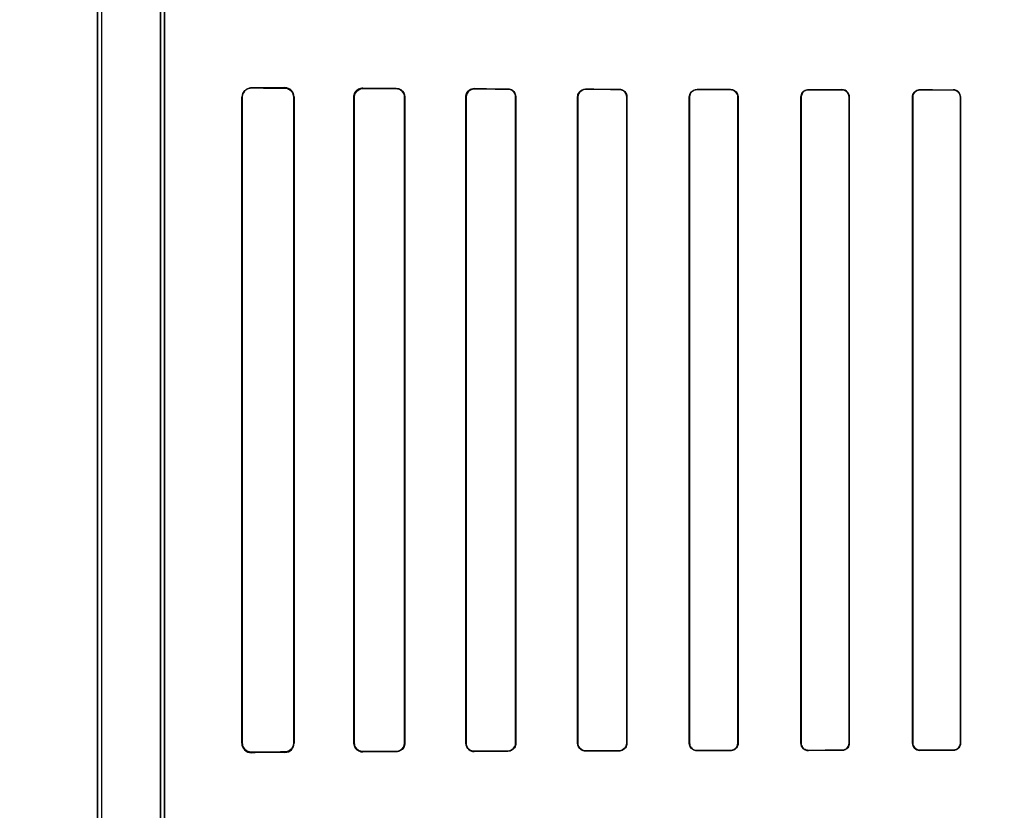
# Model space of a CAD drawing. Header units: millimetres. Extents: x 0 to 297, y 0 to 210.
# Tile 131 of 256: x 55.989 to 56.298, y 157.774 to 158.022. Entities that reach past the tile are written whole.
import ezdxf

# ---------------------------------------------------------------- set-up
doc = ezdxf.new("R2010")
doc.units = ezdxf.units.MM
doc.header["$LTSCALE"] = 16.335
doc.layers.get('0').update_dxf_attribs({"linetype": 'CONTINUOUS'})
for name, color, linetype in [('AXES_REF', 7, 'CONTINUOUS'), ('INTFCLR_1', 7, 'CONTINUOUS'), ('INTFCLR_72935', 7, 'CONTINUOUS')]:
    doc.layers.add(name, color=color, linetype=linetype)

msp = doc.modelspace()

# ---------------------------------------------------------------- linework, layer by layer
at = {"color": 7, "linetype": 'Continuous'}
for radius in [6.78708, 6.7865, 6.74304]:
    msp.add_circle((57.46373, 154.71148), radius, dxfattribs=at)
for radius, start, end in [(6.72, 278.277129, 261.722871), (6.874, 143.275392, 36.724608)]:
    msp.add_arc((57.46373, 154.71148), radius, start, end, dxfattribs=at)
at = {"layer": 'AXES_REF', "color": 9, "linetype": 'Continuous'}
for radius in [6.19116, 4.15]:
    msp.add_circle((57.46373, 154.71148), radius, dxfattribs=at)
at = {"layer": 'AXES_REF', "color": 7, "linetype": 'Continuous'}
msp.add_arc((57.46373, 154.71148), 6.874, 143.275392, 270, dxfattribs=at)
at = {"layer": 'INTFCLR_1', "color": 6, "linetype": 'Continuous'}
for p, q in [((56.01345, 159.03047), (56.01345, 157.16147)), ((56.01468, 159.03048), (56.01468, 157.16147)), ((56.03321, 157.53415), (56.03321, 158.37778)), ((56.03445, 158.37778), (56.03445, 157.53415)), ((56.05874, 157.79497), (56.05874, 157.99797)), ((56.05892, 157.79497), (56.05892, 157.99797)), ((56.07506, 157.99797), (56.07506, 157.79497)), ((56.0752, 157.99797), (56.0752, 157.79497)), ((56.09398, 157.79497), (56.09398, 157.99797)), ((56.09411, 157.79497), (56.09411, 157.99797)), ((56.10989, 157.99797), (56.10989, 157.79497)), ((56.11001, 157.99797), (56.11001, 157.79497)), ((56.12914, 157.79497), (56.12914, 157.99797)), ((56.12925, 157.79497), (56.12925, 157.99797)), ((56.14477, 157.99797), (56.14477, 157.79497)), ((56.14487, 157.99797), (56.14487, 157.79497)), ((56.16426, 157.79497), (56.16426, 157.99797)), ((56.16435, 157.79497), (56.16435, 157.99797)), ((56.17968, 157.99797), (56.17968, 157.79497)), ((56.17977, 157.99797), (56.17977, 157.79497)), ((56.19935, 157.79497), (56.19935, 157.99797)), ((56.19944, 157.79497), (56.19944, 157.99797)), ((56.2146, 157.99797), (56.2146, 157.79497)), ((56.21469, 157.99797), (56.21469, 157.79497)), ((56.23442, 157.79497), (56.23442, 157.99797)), ((56.2345, 157.79497), (56.2345, 157.99797)), ((56.24954, 157.99797), (56.24954, 157.79497)), ((56.24962, 157.99797), (56.24962, 157.79497)), ((56.26948, 157.79497), (56.26948, 157.99797)), ((56.26955, 157.79497), (56.26955, 157.99797)), ((56.2845, 157.99797), (56.2845, 157.79497)), ((56.28458, 157.99797), (56.28458, 157.79497))]:
    msp.add_line(p, q, dxfattribs=at)
at = {"layer": 'INTFCLR_1', "color": 9, "linetype": 'Continuous'}
for p, q in [((56.06179, 158.00098), (56.06179, 158.00082)), ((56.07229, 158.00075), (56.07229, 158.0009)), ((56.09679, 158.00076), (56.09679, 158.00063)), ((56.10729, 158.00059), (56.10729, 158.0007)), ((56.13179, 158.0006), (56.13179, 158.0005)), ((56.14229, 158.00046), (56.14229, 158.00056)), ((56.16679, 158.00049), (56.16679, 158.00039)), ((56.17729, 158.00037), (56.17729, 158.00046)), ((56.20179, 158.0004), (56.20179, 158.00031)), ((56.21229, 158.00029), (56.21229, 158.00037)), ((56.23679, 158.00033), (56.23679, 158.00025)), ((56.24729, 158.00023), (56.24729, 158.00031)), ((56.27179, 158.00027), (56.27179, 158.0002)), ((56.28229, 158.00018), (56.28229, 158.00026)), ((56.05892, 157.99797), (56.05874, 157.99797)), ((56.0752, 157.99797), (56.07506, 157.99797)), ((56.09411, 157.99797), (56.09398, 157.99797)), ((56.11001, 157.99797), (56.10989, 157.99797)), ((56.12925, 157.99797), (56.12914, 157.99797)), ((56.14487, 157.99797), (56.14477, 157.99797)), ((56.16435, 157.99797), (56.16426, 157.99797)), ((56.17977, 157.99797), (56.17968, 157.99797)), ((56.19944, 157.99797), (56.19935, 157.99797)), ((56.21469, 157.99797), (56.2146, 157.99797)), ((56.2345, 157.99797), (56.23442, 157.99797)), ((56.24962, 157.99797), (56.24954, 157.99797)), ((56.26955, 157.99797), (56.26948, 157.99797)), ((56.28458, 157.99797), (56.2845, 157.99797)), ((56.05874, 157.79497), (56.05892, 157.79497)), ((56.07506, 157.79497), (56.0752, 157.79497)), ((56.09398, 157.79497), (56.09411, 157.79497)), ((56.10989, 157.79497), (56.11001, 157.79497)), ((56.12914, 157.79497), (56.12925, 157.79497)), ((56.14477, 157.79497), (56.14487, 157.79497)), ((56.16426, 157.79497), (56.16435, 157.79497)), ((56.17968, 157.79497), (56.17977, 157.79497)), ((56.19935, 157.79497), (56.19944, 157.79497)), ((56.2146, 157.79497), (56.21469, 157.79497)), ((56.23442, 157.79497), (56.2345, 157.79497)), ((56.24954, 157.79497), (56.24962, 157.79497)), ((56.26948, 157.79497), (56.26955, 157.79497)), ((56.2845, 157.79497), (56.28458, 157.79497)), ((56.06179, 157.79212), (56.06179, 157.79195)), ((56.07229, 157.79203), (56.07229, 157.79218)), ((56.09679, 157.7923), (56.09679, 157.79218)), ((56.10729, 157.79223), (56.10729, 157.79235)), ((56.13179, 157.79244), (56.13179, 157.79233)), ((56.14229, 157.79237), (56.14229, 157.79247)), ((56.16679, 157.79254), (56.16679, 157.79245)), ((56.17729, 157.79248), (56.17729, 157.79257)), ((56.20179, 157.79263), (56.20179, 157.79254)), ((56.21229, 157.79256), (56.21229, 157.79265)), ((56.23679, 157.79269), (56.23679, 157.79261)), ((56.24729, 157.79263), (56.24729, 157.79271)), ((56.27179, 157.79274), (56.27179, 157.79266)), ((56.28229, 157.79268), (56.28229, 157.79275))]:
    msp.add_line(p, q, dxfattribs=at)
at = {"layer": 'INTFCLR_1', "color": 7, "linetype": 'Continuous'}
for points in [[(56.06093, 158.00069), (56.06101, 158.00071), (56.0611, 158.00074), (56.06119, 158.00076), (56.06128, 158.00077), (56.06137, 158.00079), (56.06147, 158.0008), (56.06157, 158.00081), (56.06168, 158.00081), (56.06179, 158.00082)], [(56.09593, 158.0005), (56.09602, 158.00052), (56.09611, 158.00055), (56.0962, 158.00057), (56.09629, 158.00059), (56.09639, 158.0006), (56.09649, 158.00062), (56.09658, 158.00063), (56.09668, 158.00063), (56.09679, 158.00063)], [(56.06179, 157.79212), (56.06168, 157.79212), (56.06157, 157.79213), (56.06147, 157.79214), (56.06137, 157.79215), (56.06128, 157.79216), (56.06119, 157.79218), (56.0611, 157.7922), (56.06101, 157.79222), (56.06093, 157.79225)], [(56.09679, 157.7923), (56.09669, 157.79231), (56.09659, 157.79231), (56.0965, 157.79232), (56.0964, 157.79233), (56.0963, 157.79235), (56.0962, 157.79237), (56.09611, 157.79239), (56.09602, 157.79241), (56.09593, 157.79244)], [(56.13091, 157.79248), (56.131, 157.79245), (56.13109, 157.79242), (56.13119, 157.7924), (56.13128, 157.79238), (56.13138, 157.79236), (56.13148, 157.79235), (56.13158, 157.79234), (56.13168, 157.79234), (56.13179, 157.79233)]]:
    msp.add_lwpolyline(points, dxfattribs=at)
at = {"layer": 'INTFCLR_1', "color": 6, "linetype": 'Continuous'}
for centre, radius, start, end in [((56.07226, 157.99797), 0.00294, 0.0052, 89.601), ((56.06176, 157.79497), 0.00302, 180.01, 270.4964), ((56.07226, 157.79497), 0.00294, 270.399, 359.9948)]:
    msp.add_arc(centre, radius, start, end, dxfattribs=at)
for centre, major_axis, start_param, end_param in [((56.39954, 158.00147), (0.36509, 0), -2.752157, -2.682293), ((56.39954, 158.00147), (0.38609, 0), -2.635828, -2.582258), ((56.39954, 158.00147), (0.36509, 0), -2.548571, -2.498918), ((56.39954, 158.00147), (0.38609, 0), -2.472123, -2.429437), ((56.39954, 158.00147), (0.36509, 0), -2.394089, -2.352695), ((56.39954, 158.00147), (0.38609, 0), -2.337129, -2.300034), ((56.39954, 158.00147), (0.36509, 0), -2.262072, -2.225293), ((56.39954, 158.00147), (0.38609, 0), -2.217858, -2.184193), ((56.39954, 158.00147), (0.36509, 0), -2.143198, -2.109347), ((56.39954, 158.00147), (0.38609, 0), -2.10853, -2.077154), ((56.39954, 158.00147), (0.36509, 0), -2.032847, -2.000965), ((56.39954, 158.00147), (0.38609, 0), -2.005937, -1.976148), ((56.39954, 158.00147), (0.36509, 0), -1.928279, -1.897747), ((56.39954, 158.00147), (0.38609, 0), -1.908037, -1.879358), ((56.39954, 157.79147), (0.38609, 0), 2.582258, 2.635828), ((56.39954, 157.79147), (0.36509, 0), 2.682293, 2.752157), ((56.39954, 157.79147), (0.38609, 0), 2.429437, 2.472123), ((56.39954, 157.79147), (0.36509, 0), 2.498918, 2.548571), ((56.39954, 157.79147), (0.38609, 0), 2.300034, 2.337129), ((56.39954, 157.79147), (0.36509, 0), 2.352695, 2.394089), ((56.39954, 157.79147), (0.38609, 0), 2.184193, 2.217858), ((56.39954, 157.79147), (0.36509, 0), 2.225293, 2.262072), ((56.39954, 157.79147), (0.38609, 0), 2.077154, 2.10853), ((56.39954, 157.79147), (0.36509, 0), 2.109347, 2.143198), ((56.39954, 157.79147), (0.38609, 0), 1.976148, 2.005937), ((56.39954, 157.79147), (0.36509, 0), 2.000965, 2.032847), ((56.39954, 157.79147), (0.38609, 0), 1.879358, 1.908037), ((56.39954, 157.79147), (0.36509, 0), 1.897747, 1.928279)]:
    msp.add_ellipse(centre, major_axis=major_axis, ratio=0.003491, start_param=start_param, end_param=end_param, dxfattribs=at)
at = {"layer": 'INTFCLR_1', "color": 7, "linetype": 'Continuous'}
for points, knots in [([(56.05892, 157.99797), (56.05892, 157.99845), (56.05927, 157.99993), (56.06083, 158.00081), (56.06179, 158.00082)], [0, 0, 0, 0, 0.336726, 1, 1, 1, 1]), ([(56.09411, 157.99797), (56.09411, 157.99843), (56.09445, 157.99981), (56.0959, 158.00062), (56.09679, 158.00063)], [0, 0, 0, 0, 0.342813, 1, 1, 1, 1]), ([(56.06179, 157.79212), (56.06121, 157.79213), (56.05972, 157.79254), (56.05892, 157.79409), (56.05892, 157.79497)], [0, 0, 0, 0, 0.39538, 1, 1, 1, 1]), ([(56.09679, 157.7923), (56.09628, 157.79231), (56.0949, 157.79266), (56.09411, 157.79411), (56.09411, 157.79497)], [0, 0, 0, 0, 0.369943, 1, 1, 1, 1]), ([(56.13179, 157.79233), (56.13125, 157.79234), (56.12987, 157.79274), (56.12914, 157.79417), (56.12914, 157.79497)], [0, 0, 0, 0, 0.401573, 1, 1, 1, 1]), ([(56.12914, 157.79497), (56.12914, 157.7945), (56.12944, 157.79341), (56.13035, 157.79267), (56.13091, 157.79248)], [0, 0, 0, 0, 0.442089, 1, 1, 1, 1])]:
    msp.add_open_spline(points, degree=3, knots=knots, dxfattribs=at)
at = {"layer": 'INTFCLR_1', "color": 6, "linetype": 'Continuous'}
for points, knots in [([(56.07229, 158.00075), (56.07283, 158.00075), (56.07427, 158.00033), (56.07506, 157.99884), (56.07506, 157.99797)], [0, 0, 0, 0, 0.38412, 1, 1, 1, 1]), ([(56.09398, 157.99797), (56.09398, 157.99845), (56.09433, 157.99989), (56.09585, 158.00076), (56.09679, 158.00076)], [0, 0, 0, 0, 0.340507, 1, 1, 1, 1]), ([(56.10729, 158.0007), (56.10779, 158.0007), (56.1092, 158.00032), (56.11001, 157.99885), (56.11001, 157.99797)], [0, 0, 0, 0, 0.364649, 1, 1, 1, 1]), ([(56.10729, 158.00059), (56.10775, 158.00059), (56.1091, 158.00024), (56.10989, 157.99883), (56.10989, 157.99797)], [0, 0, 0, 0, 0.351042, 1, 1, 1, 1]), ([(56.12914, 157.99797), (56.12914, 157.99847), (56.12952, 157.99984), (56.13095, 158.00061), (56.13179, 158.0006)], [0, 0, 0, 0, 0.376083, 1, 1, 1, 1]), ([(56.12925, 157.99797), (56.12925, 157.99847), (56.12963, 157.99979), (56.131, 158.0005), (56.13179, 158.0005)], [0, 0, 0, 0, 0.392607, 1, 1, 1, 1]), ([(56.14229, 158.00056), (56.1428, 158.00056), (56.14415, 158.00016), (56.14487, 157.99877), (56.14487, 157.99797)], [0, 0, 0, 0, 0.394587, 1, 1, 1, 1]), ([(56.14229, 158.00046), (56.1428, 158.00046), (56.1441, 158.00006), (56.14477, 157.99872), (56.14477, 157.99797)], [0, 0, 0, 0, 0.409287, 1, 1, 1, 1]), ([(56.16426, 157.99797), (56.16426, 157.99849), (56.16466, 157.9998), (56.16602, 158.00049), (56.16679, 158.00049)], [0, 0, 0, 0, 0.405294, 1, 1, 1, 1]), ([(56.16435, 157.99797), (56.16435, 157.99848), (56.16475, 157.99975), (56.16606, 158.00039), (56.16679, 158.00039)], [0, 0, 0, 0, 0.4116, 1, 1, 1, 1]), ([(56.17729, 158.00046), (56.17776, 158.00046), (56.17904, 158.0001), (56.17977, 157.99876), (56.17977, 157.99797)], [0, 0, 0, 0, 0.373744, 1, 1, 1, 1]), ([(56.17729, 158.00037), (56.17773, 158.00037), (56.17897, 158.00003), (56.17968, 157.99873), (56.17968, 157.99797)], [0, 0, 0, 0, 0.369219, 1, 1, 1, 1]), ([(56.19935, 157.99797), (56.19935, 157.99849), (56.19976, 157.99976), (56.20107, 158.0004), (56.20179, 158.0004)], [0, 0, 0, 0, 0.419413, 1, 1, 1, 1]), ([(56.19944, 157.99797), (56.19944, 157.99847), (56.19983, 157.9997), (56.2011, 158.00031), (56.20179, 158.00031)], [0, 0, 0, 0, 0.422805, 1, 1, 1, 1]), ([(56.21229, 158.00037), (56.21287, 158.00037), (56.21414, 157.9999), (56.21469, 157.99861), (56.21469, 157.99797)], [0, 0, 0, 0, 0.47334, 1, 1, 1, 1]), ([(56.21229, 158.00029), (56.21276, 158.00029), (56.21397, 157.99992), (56.2146, 157.99867), (56.2146, 157.99797)], [0, 0, 0, 0, 0.401642, 1, 1, 1, 1]), ([(56.23442, 157.99797), (56.23442, 157.99848), (56.23483, 157.99972), (56.2361, 158.00033), (56.23679, 158.00033)], [0, 0, 0, 0, 0.429292, 1, 1, 1, 1]), ([(56.2345, 157.99797), (56.2345, 157.99847), (56.2349, 157.99967), (56.23613, 158.00025), (56.23679, 158.00025)], [0, 0, 0, 0, 0.431436, 1, 1, 1, 1]), ([(56.24729, 158.00031), (56.24784, 158.00031), (56.24907, 157.99986), (56.24962, 157.99861), (56.24962, 157.99797)], [0, 0, 0, 0, 0.463766, 1, 1, 1, 1]), ([(56.24729, 158.00023), (56.24774, 158.00023), (56.24891, 157.99988), (56.24954, 157.99866), (56.24954, 157.99797)], [0, 0, 0, 0, 0.393954, 1, 1, 1, 1]), ([(56.26948, 157.99797), (56.26948, 157.99848), (56.26988, 157.99969), (56.27112, 158.00028), (56.27179, 158.00027)], [0, 0, 0, 0, 0.436747, 1, 1, 1, 1]), ([(56.26955, 157.99797), (56.26955, 157.99847), (56.26995, 157.99964), (56.27115, 158.0002), (56.27179, 158.0002)], [0, 0, 0, 0, 0.438001, 1, 1, 1, 1]), ([(56.28458, 157.99797), (56.28458, 157.99849), (56.28416, 157.99969), (56.28293, 158.00026), (56.28229, 158.00026)], [0, 0, 0, 0, 0.444674, 1, 1, 1, 1]), ([(56.28229, 158.00018), (56.28286, 158.00018), (56.28404, 157.9997), (56.2845, 157.99852), (56.2845, 157.99797)], [0, 0, 0, 0, 0.509134, 1, 1, 1, 1]), ([(56.07506, 157.79497), (56.07506, 157.79449), (56.07471, 157.79307), (56.07321, 157.79219), (56.07229, 157.79218)], [0, 0, 0, 0, 0.338868, 1, 1, 1, 1]), ([(56.09679, 157.79218), (56.09625, 157.79218), (56.09479, 157.79258), (56.09398, 157.79409), (56.09398, 157.79497)], [0, 0, 0, 0, 0.380109, 1, 1, 1, 1]), ([(56.10989, 157.79497), (56.10989, 157.79447), (56.10952, 157.79312), (56.10812, 157.79235), (56.10729, 157.79235)], [0, 0, 0, 0, 0.373103, 1, 1, 1, 1]), ([(56.11001, 157.79497), (56.11001, 157.79447), (56.10964, 157.79306), (56.10817, 157.79224), (56.10729, 157.79223)], [0, 0, 0, 0, 0.358968, 1, 1, 1, 1]), ([(56.13179, 157.79244), (56.13128, 157.79244), (56.12996, 157.79282), (56.12925, 157.79419), (56.12925, 157.79497)], [0, 0, 0, 0, 0.393822, 1, 1, 1, 1]), ([(56.14477, 157.79497), (56.14477, 157.79446), (56.14438, 157.79316), (56.14304, 157.79248), (56.14229, 157.79247)], [0, 0, 0, 0, 0.402383, 1, 1, 1, 1]), ([(56.14487, 157.79497), (56.14487, 157.79445), (56.14448, 157.7931), (56.14308, 157.79238), (56.14229, 157.79237)], [0, 0, 0, 0, 0.39343, 1, 1, 1, 1]), ([(56.16679, 157.79245), (56.1663, 157.79245), (56.16499, 157.79281), (56.16426, 157.79417), (56.16426, 157.79497)], [0, 0, 0, 0, 0.379369, 1, 1, 1, 1]), ([(56.16679, 157.79254), (56.16632, 157.79254), (56.16507, 157.79289), (56.16435, 157.7942), (56.16435, 157.79497)], [0, 0, 0, 0, 0.373842, 1, 1, 1, 1]), ([(56.17968, 157.79497), (56.17968, 157.79446), (56.17928, 157.79321), (56.178, 157.79257), (56.17729, 157.79257)], [0, 0, 0, 0, 0.417005, 1, 1, 1, 1]), ([(56.17977, 157.79497), (56.17977, 157.79445), (56.17936, 157.79315), (56.17803, 157.79248), (56.17729, 157.79248)], [0, 0, 0, 0, 0.412853, 1, 1, 1, 1]), ([(56.20179, 157.79254), (56.20133, 157.79254), (56.20008, 157.79287), (56.19935, 157.79419), (56.19935, 157.79497)], [0, 0, 0, 0, 0.365847, 1, 1, 1, 1]), ([(56.20179, 157.79263), (56.20122, 157.79262), (56.19998, 157.79309), (56.19944, 157.79434), (56.19944, 157.79497)], [0, 0, 0, 0, 0.47417, 1, 1, 1, 1]), ([(56.2146, 157.79497), (56.2146, 157.79446), (56.21421, 157.79325), (56.21296, 157.79265), (56.21229, 157.79265)], [0, 0, 0, 0, 0.426866, 1, 1, 1, 1]), ([(56.21469, 157.79497), (56.21469, 157.79445), (56.21428, 157.79319), (56.21299, 157.79256), (56.21229, 157.79256)], [0, 0, 0, 0, 0.424165, 1, 1, 1, 1]), ([(56.23679, 157.79261), (56.23622, 157.79261), (56.23497, 157.79306), (56.23442, 157.79433), (56.23442, 157.79497)], [0, 0, 0, 0, 0.467061, 1, 1, 1, 1]), ([(56.23679, 157.79269), (56.23633, 157.79269), (56.23514, 157.79304), (56.2345, 157.79427), (56.2345, 157.79497)], [0, 0, 0, 0, 0.396507, 1, 1, 1, 1]), ([(56.24954, 157.79497), (56.24954, 157.79447), (56.24915, 157.79328), (56.24794, 157.79271), (56.24729, 157.79271)], [0, 0, 0, 0, 0.434514, 1, 1, 1, 1]), ([(56.24962, 157.79497), (56.24962, 157.79445), (56.24922, 157.79322), (56.24796, 157.79263), (56.24729, 157.79263)], [0, 0, 0, 0, 0.432834, 1, 1, 1, 1]), ([(56.27179, 157.79266), (56.27124, 157.79266), (56.27003, 157.7931), (56.26948, 157.79433), (56.26948, 157.79497)], [0, 0, 0, 0, 0.45921, 1, 1, 1, 1]), ([(56.27179, 157.79274), (56.2712, 157.79274), (56.27002, 157.79323), (56.26955, 157.79441), (56.26955, 157.79497)], [0, 0, 0, 0, 0.511254, 1, 1, 1, 1]), ([(56.28458, 157.79497), (56.28458, 157.79446), (56.28417, 157.79325), (56.28294, 157.79268), (56.28229, 157.79268)], [0, 0, 0, 0, 0.439305, 1, 1, 1, 1]), ([(56.2845, 157.79497), (56.2845, 157.79447), (56.2841, 157.7933), (56.28291, 157.79275), (56.28229, 157.79275)], [0, 0, 0, 0, 0.445822, 1, 1, 1, 1])]:
    msp.add_open_spline(points, degree=3, knots=knots, dxfattribs=at)
at = {"layer": 'INTFCLR_72935', "color": 6, "linetype": 'Continuous'}
for p, q in [((56.01345, 157.16147), (56.01345, 159.03047)), ((56.01468, 159.03049), (56.01468, 157.16147)), ((56.03321, 158.38108), (56.03321, 157.53085)), ((56.03445, 157.5321), (56.03445, 158.37983)), ((56.05874, 157.99797), (56.05874, 157.79497)), ((56.05892, 157.99797), (56.05892, 157.79497)), ((56.07506, 157.79497), (56.07506, 157.99797)), ((56.0752, 157.79497), (56.0752, 157.99797)), ((56.09398, 157.99797), (56.09398, 157.79497)), ((56.09411, 157.99797), (56.09411, 157.79497)), ((56.10989, 157.79497), (56.10989, 157.99797)), ((56.11001, 157.79497), (56.11001, 157.99797)), ((56.12914, 157.99797), (56.12914, 157.79497)), ((56.12925, 157.99797), (56.12925, 157.79497)), ((56.14477, 157.79497), (56.14477, 157.99797)), ((56.14487, 157.79497), (56.14487, 157.99797)), ((56.16426, 157.99797), (56.16426, 157.79497)), ((56.16435, 157.99797), (56.16435, 157.79497)), ((56.17968, 157.79497), (56.17968, 157.99797)), ((56.17977, 157.79497), (56.17977, 157.99797)), ((56.19935, 157.99797), (56.19935, 157.79497)), ((56.19944, 157.99797), (56.19944, 157.79497)), ((56.2146, 157.79497), (56.2146, 157.99797)), ((56.21469, 157.79497), (56.21469, 157.99797)), ((56.23442, 157.99797), (56.23442, 157.79497)), ((56.2345, 157.99797), (56.2345, 157.79497)), ((56.24954, 157.79497), (56.24954, 157.99797)), ((56.24962, 157.79497), (56.24962, 157.99797)), ((56.26948, 157.99797), (56.26948, 157.79497)), ((56.26955, 157.99797), (56.26955, 157.79497)), ((56.2845, 157.79497), (56.2845, 157.99797)), ((56.28458, 157.79497), (56.28458, 157.99797))]:
    msp.add_line(p, q, dxfattribs=at)
at = {"layer": 'INTFCLR_72935', "color": 9, "linetype": 'Continuous'}
for p, q in [((56.06179, 158.00082), (56.06179, 158.00098)), ((56.07229, 158.0009), (56.07229, 158.00075)), ((56.09679, 158.00063), (56.09679, 158.00076)), ((56.10729, 158.0007), (56.10729, 158.00059)), ((56.13179, 158.0005), (56.13179, 158.0006)), ((56.14229, 158.00056), (56.14229, 158.00046)), ((56.16679, 158.00039), (56.16679, 158.00049)), ((56.17729, 158.00046), (56.17729, 158.00037)), ((56.20179, 158.00031), (56.20179, 158.0004)), ((56.21229, 158.00037), (56.21229, 158.00029)), ((56.23679, 158.00025), (56.23679, 158.00033)), ((56.24729, 158.00031), (56.24729, 158.00023)), ((56.27179, 158.0002), (56.27179, 158.00027)), ((56.28229, 158.00026), (56.28229, 158.00018)), ((56.05874, 157.99797), (56.05892, 157.99797)), ((56.07506, 157.99797), (56.0752, 157.99797)), ((56.09398, 157.99797), (56.09411, 157.99797)), ((56.10989, 157.99797), (56.11001, 157.99797)), ((56.12914, 157.99797), (56.12925, 157.99797)), ((56.14477, 157.99797), (56.14487, 157.99797)), ((56.16426, 157.99797), (56.16435, 157.99797)), ((56.17968, 157.99797), (56.17977, 157.99797)), ((56.19935, 157.99797), (56.19944, 157.99797)), ((56.2146, 157.99797), (56.21469, 157.99797)), ((56.23442, 157.99797), (56.2345, 157.99797)), ((56.24954, 157.99797), (56.24962, 157.99797)), ((56.26948, 157.99797), (56.26955, 157.99797)), ((56.2845, 157.99797), (56.28458, 157.99797)), ((56.05892, 157.79497), (56.05874, 157.79497)), ((56.0752, 157.79497), (56.07506, 157.79497)), ((56.09411, 157.79497), (56.09398, 157.79497)), ((56.11001, 157.79497), (56.10989, 157.79497)), ((56.12925, 157.79497), (56.12914, 157.79497)), ((56.14487, 157.79497), (56.14477, 157.79497)), ((56.16435, 157.79497), (56.16426, 157.79497)), ((56.17977, 157.79497), (56.17968, 157.79497)), ((56.19944, 157.79497), (56.19935, 157.79497)), ((56.21469, 157.79497), (56.2146, 157.79497)), ((56.2345, 157.79497), (56.23442, 157.79497)), ((56.24962, 157.79497), (56.24954, 157.79497)), ((56.26955, 157.79497), (56.26948, 157.79497)), ((56.28458, 157.79497), (56.2845, 157.79497)), ((56.06179, 157.79195), (56.06179, 157.79212)), ((56.07229, 157.79218), (56.07229, 157.79203)), ((56.09679, 157.79218), (56.09679, 157.7923)), ((56.10729, 157.79235), (56.10729, 157.79223)), ((56.13179, 157.79233), (56.13179, 157.79244)), ((56.14229, 157.79247), (56.14229, 157.79237)), ((56.16679, 157.79245), (56.16679, 157.79254)), ((56.17729, 157.79257), (56.17729, 157.79248)), ((56.20179, 157.79254), (56.20179, 157.79263)), ((56.21229, 157.79265), (56.21229, 157.79256)), ((56.23679, 157.79261), (56.23679, 157.79269)), ((56.24729, 157.79271), (56.24729, 157.79263)), ((56.27179, 157.79266), (56.27179, 157.79274)), ((56.28229, 157.79275), (56.28229, 157.79268))]:
    msp.add_line(p, q, dxfattribs=at)
at = {"layer": 'INTFCLR_72935', "color": 7, "linetype": 'Continuous'}
for points in [[(56.06179, 158.00082), (56.06168, 158.00081), (56.06157, 158.00081), (56.06147, 158.0008), (56.06137, 158.00079), (56.06128, 158.00077), (56.06119, 158.00076), (56.0611, 158.00074), (56.06101, 158.00071), (56.06093, 158.00069)], [(56.09592, 158.00062), (56.096, 158.00065), (56.09609, 158.00067), (56.09618, 158.00069), (56.09628, 158.00071), (56.09637, 158.00073), (56.09647, 158.00074), (56.09657, 158.00075), (56.09668, 158.00075), (56.09679, 158.00076)], [(56.09679, 158.00063), (56.09669, 158.00063), (56.09659, 158.00063), (56.0965, 158.00062), (56.0964, 158.00061), (56.0963, 158.00059), (56.0962, 158.00057), (56.09611, 158.00055), (56.09602, 158.00052), (56.09593, 158.00049)], [(56.13091, 158.00046), (56.131, 158.00049), (56.13109, 158.00051), (56.13119, 158.00054), (56.13128, 158.00056), (56.13138, 158.00057), (56.13148, 158.00059), (56.13158, 158.00059), (56.13168, 158.0006), (56.13179, 158.0006)], [(56.06093, 157.79225), (56.06101, 157.79222), (56.0611, 157.7922), (56.06119, 157.79218), (56.06128, 157.79216), (56.06137, 157.79215), (56.06147, 157.79214), (56.06157, 157.79213), (56.06168, 157.79212), (56.06179, 157.79212)], [(56.09679, 157.79218), (56.09668, 157.79218), (56.09657, 157.79219), (56.09647, 157.7922), (56.09637, 157.79221), (56.09628, 157.79222), (56.09618, 157.79224), (56.09609, 157.79226), (56.096, 157.79229), (56.09592, 157.79231)], [(56.09593, 157.79244), (56.09602, 157.79241), (56.09611, 157.79239), (56.0962, 157.79237), (56.09629, 157.79235), (56.09639, 157.79233), (56.09649, 157.79232), (56.09658, 157.79231), (56.09668, 157.79231), (56.09679, 157.7923)]]:
    msp.add_lwpolyline(points, dxfattribs=at)
at = {"layer": 'INTFCLR_72935', "color": 6, "linetype": 'Continuous'}
msp.add_arc((56.07226, 157.79497), 0.00294, 270.399, 359.9948, dxfattribs=at)
for centre, major_axis, start_param, end_param in [((56.39954, 158.00147), (0.36509, 0), -2.752157, -2.682293), ((56.39954, 158.00147), (0.38609, 0), -2.635828, -2.582258), ((56.39954, 158.00147), (0.36509, 0), -2.548571, -2.498918), ((56.39954, 158.00147), (0.38609, 0), -2.472123, -2.429437), ((56.39954, 158.00147), (0.36509, 0), -2.394089, -2.352695), ((56.39954, 158.00147), (0.38609, 0), -2.337129, -2.300034), ((56.39954, 158.00147), (0.36509, 0), -2.262072, -2.225293), ((56.39954, 158.00147), (0.38609, 0), -2.217858, -2.184193), ((56.39954, 158.00147), (0.36509, 0), -2.143198, -2.109347), ((56.39954, 158.00147), (0.38609, 0), -2.10853, -2.077154), ((56.39954, 158.00147), (0.36509, 0), -2.032847, -2.000965), ((56.39954, 158.00147), (0.38609, 0), -2.005937, -1.976148), ((56.39954, 158.00147), (0.36509, 0), -1.928279, -1.897747), ((56.39954, 158.00147), (0.38609, 0), -1.908037, -1.879358), ((56.39954, 157.79147), (0.38609, 0), 2.582258, 2.635828), ((56.39954, 157.79147), (0.36509, 0), 2.682293, 2.752157), ((56.39954, 157.79147), (0.38609, 0), 2.429437, 2.472123), ((56.39954, 157.79147), (0.36509, 0), 2.498918, 2.548571), ((56.39954, 157.79147), (0.38609, 0), 2.300034, 2.337129), ((56.39954, 157.79147), (0.36509, 0), 2.352695, 2.394089), ((56.39954, 157.79147), (0.38609, 0), 2.184193, 2.217858), ((56.39954, 157.79147), (0.36509, 0), 2.225293, 2.262072), ((56.39954, 157.79147), (0.38609, 0), 2.077154, 2.10853), ((56.39954, 157.79147), (0.36509, 0), 2.109347, 2.143198), ((56.39954, 157.79147), (0.38609, 0), 1.976148, 2.005937), ((56.39954, 157.79147), (0.36509, 0), 2.000965, 2.032847), ((56.39954, 157.79147), (0.38609, 0), 1.879358, 1.908037), ((56.39954, 157.79147), (0.36509, 0), 1.897747, 1.928279)]:
    msp.add_ellipse(centre, major_axis=major_axis, ratio=0.003491, start_param=start_param, end_param=end_param, dxfattribs=at)
at = {"layer": 'INTFCLR_72935', "color": 7, "linetype": 'Continuous'}
for points, knots in [([(56.06179, 158.00082), (56.06121, 158.00081), (56.05972, 158.00039), (56.05892, 157.99885), (56.05892, 157.99797)], [0, 0, 0, 0, 0.39538, 1, 1, 1, 1]), ([(56.09679, 158.00076), (56.09631, 158.00075), (56.09487, 158.00043), (56.09398, 157.99891), (56.09398, 157.99797)], [0, 0, 0, 0, 0.336778, 1, 1, 1, 1]), ([(56.09398, 157.99797), (56.09398, 157.99842), (56.09426, 157.99958), (56.09525, 158.00041), (56.09592, 158.00062)], [0, 0, 0, 0, 0.39323, 1, 1, 1, 1]), ([(56.09679, 158.00063), (56.09628, 158.00063), (56.0949, 158.00027), (56.09411, 157.99882), (56.09411, 157.99797)], [0, 0, 0, 0, 0.369943, 1, 1, 1, 1]), ([(56.13179, 158.0006), (56.13125, 158.0006), (56.12987, 158.0002), (56.12914, 157.99877), (56.12914, 157.99797)], [0, 0, 0, 0, 0.401573, 1, 1, 1, 1]), ([(56.12914, 157.99797), (56.12914, 157.99844), (56.12944, 157.99953), (56.13035, 158.00026), (56.13091, 158.00046)], [0, 0, 0, 0, 0.442089, 1, 1, 1, 1]), ([(56.05892, 157.79497), (56.05892, 157.79448), (56.05927, 157.79301), (56.06083, 157.79213), (56.06179, 157.79212)], [0, 0, 0, 0, 0.336727, 1, 1, 1, 1]), ([(56.09398, 157.79497), (56.09398, 157.79441), (56.09441, 157.79295), (56.09592, 157.79219), (56.09679, 157.79218)], [0, 0, 0, 0, 0.39445, 1, 1, 1, 1]), ([(56.09592, 157.79231), (56.09537, 157.79249), (56.09436, 157.79321), (56.09398, 157.79439), (56.09398, 157.79497)], [0, 0, 0, 0, 0.496787, 1, 1, 1, 1]), ([(56.09411, 157.79497), (56.09411, 157.79451), (56.09445, 157.79313), (56.0959, 157.79232), (56.09679, 157.7923)], [0, 0, 0, 0, 0.342814, 1, 1, 1, 1])]:
    msp.add_open_spline(points, degree=3, knots=knots, dxfattribs=at)
at = {"layer": 'INTFCLR_72935', "color": 6, "linetype": 'Continuous'}
for points, knots in [([(56.07506, 157.99797), (56.07506, 157.99852), (56.07463, 157.99997), (56.07314, 158.00075), (56.07229, 158.00075)], [0, 0, 0, 0, 0.393321, 1, 1, 1, 1]), ([(56.10729, 158.0007), (56.1078, 158.0007), (56.10921, 158.00031), (56.11001, 157.99884), (56.11001, 157.99797)], [0, 0, 0, 0, 0.372091, 1, 1, 1, 1]), ([(56.10989, 157.99797), (56.10989, 157.99846), (56.10952, 157.99982), (56.10812, 158.00058), (56.10729, 158.00059)], [0, 0, 0, 0, 0.373103, 1, 1, 1, 1]), ([(56.13179, 158.0005), (56.13127, 158.0005), (56.12995, 158.00011), (56.12925, 157.99874), (56.12925, 157.99797)], [0, 0, 0, 0, 0.398583, 1, 1, 1, 1]), ([(56.14229, 158.00056), (56.14281, 158.00056), (56.14416, 158.00015), (56.14487, 157.99876), (56.14487, 157.99797)], [0, 0, 0, 0, 0.400719, 1, 1, 1, 1]), ([(56.14477, 157.99797), (56.14477, 157.99848), (56.14438, 157.99977), (56.14304, 158.00046), (56.14229, 158.00046)], [0, 0, 0, 0, 0.400302, 1, 1, 1, 1]), ([(56.16426, 157.99797), (56.16426, 157.99849), (56.16466, 157.9998), (56.16602, 158.00049), (56.16679, 158.00049)], [0, 0, 0, 0, 0.404898, 1, 1, 1, 1]), ([(56.16679, 158.00039), (56.16631, 158.00039), (56.16505, 158.00004), (56.16435, 157.99873), (56.16435, 157.99797)], [0, 0, 0, 0, 0.383513, 1, 1, 1, 1]), ([(56.17729, 158.00046), (56.17777, 158.00046), (56.17906, 158.00009), (56.17977, 157.99875), (56.17977, 157.99797)], [0, 0, 0, 0, 0.383063, 1, 1, 1, 1]), ([(56.17968, 157.99797), (56.17968, 157.99848), (56.17928, 157.99973), (56.178, 158.00036), (56.17729, 158.00037)], [0, 0, 0, 0, 0.417183, 1, 1, 1, 1]), ([(56.19935, 157.99797), (56.19935, 157.99849), (56.19976, 157.99977), (56.20107, 158.0004), (56.20179, 158.0004)], [0, 0, 0, 0, 0.422388, 1, 1, 1, 1]), ([(56.20179, 158.00031), (56.20122, 158.00031), (56.19998, 157.99985), (56.19944, 157.9986), (56.19944, 157.99797)], [0, 0, 0, 0, 0.47417, 1, 1, 1, 1]), ([(56.21229, 158.00037), (56.21274, 158.00037), (56.21398, 158.00003), (56.21469, 157.99874), (56.21469, 157.99797)], [0, 0, 0, 0, 0.370654, 1, 1, 1, 1]), ([(56.2146, 157.99797), (56.2146, 157.99848), (56.2142, 157.99969), (56.21296, 158.00029), (56.21229, 158.00029)], [0, 0, 0, 0, 0.429389, 1, 1, 1, 1]), ([(56.23442, 157.99797), (56.23442, 157.99849), (56.23484, 157.99973), (56.2361, 158.00033), (56.23679, 158.00033)], [0, 0, 0, 0, 0.434167, 1, 1, 1, 1]), ([(56.23679, 158.00025), (56.23632, 158.00025), (56.23513, 157.99989), (56.2345, 157.99866), (56.2345, 157.99797)], [0, 0, 0, 0, 0.404563, 1, 1, 1, 1]), ([(56.24962, 157.99797), (56.24962, 157.99848), (56.24922, 157.99971), (56.24796, 158.00031), (56.24729, 158.00031)], [0, 0, 0, 0, 0.432834, 1, 1, 1, 1]), ([(56.24954, 157.99797), (56.24954, 157.99847), (56.24914, 157.99966), (56.24793, 158.00023), (56.24729, 158.00023)], [0, 0, 0, 0, 0.438506, 1, 1, 1, 1]), ([(56.26948, 157.99797), (56.26948, 157.99849), (56.26989, 157.9997), (56.27113, 158.00028), (56.27179, 158.00027)], [0, 0, 0, 0, 0.443145, 1, 1, 1, 1]), ([(56.27179, 158.0002), (56.27133, 158.0002), (56.27017, 157.99985), (56.26955, 157.99865), (56.26955, 157.99797)], [0, 0, 0, 0, 0.397667, 1, 1, 1, 1]), ([(56.28458, 157.99797), (56.28458, 157.99848), (56.28417, 157.99969), (56.28294, 158.00026), (56.28229, 158.00026)], [0, 0, 0, 0, 0.439305, 1, 1, 1, 1]), ([(56.2845, 157.99797), (56.2845, 157.99847), (56.2841, 157.99964), (56.28291, 158.00018), (56.28229, 158.00018)], [0, 0, 0, 0, 0.445822, 1, 1, 1, 1]), ([(56.07229, 157.79218), (56.07283, 157.79219), (56.07427, 157.7926), (56.07506, 157.7941), (56.07506, 157.79497)], [0, 0, 0, 0, 0.38412, 1, 1, 1, 1]), ([(56.10729, 157.79235), (56.10775, 157.79235), (56.1091, 157.7927), (56.10989, 157.79411), (56.10989, 157.79497)], [0, 0, 0, 0, 0.351007, 1, 1, 1, 1]), ([(56.11001, 157.79497), (56.11001, 157.7945), (56.10967, 157.7931), (56.1082, 157.79224), (56.10729, 157.79223)], [0, 0, 0, 0, 0.338375, 1, 1, 1, 1]), ([(56.12914, 157.79497), (56.12914, 157.79446), (56.12952, 157.7931), (56.13095, 157.79233), (56.13179, 157.79233)], [0, 0, 0, 0, 0.376083, 1, 1, 1, 1]), ([(56.12925, 157.79497), (56.12925, 157.79446), (56.12963, 157.79314), (56.131, 157.79244), (56.13179, 157.79244)], [0, 0, 0, 0, 0.392511, 1, 1, 1, 1]), ([(56.14229, 157.79247), (56.14278, 157.79247), (56.14408, 157.79286), (56.14477, 157.7942), (56.14477, 157.79497)], [0, 0, 0, 0, 0.393004, 1, 1, 1, 1]), ([(56.14487, 157.79497), (56.14487, 157.79445), (56.14448, 157.79311), (56.14309, 157.79238), (56.14229, 157.79237)], [0, 0, 0, 0, 0.391624, 1, 1, 1, 1]), ([(56.16679, 157.79245), (56.16629, 157.79245), (56.16498, 157.79282), (56.16426, 157.79418), (56.16426, 157.79497)], [0, 0, 0, 0, 0.387521, 1, 1, 1, 1]), ([(56.16435, 157.79497), (56.16435, 157.79446), (56.16475, 157.79319), (56.16606, 157.79254), (56.16679, 157.79254)], [0, 0, 0, 0, 0.411738, 1, 1, 1, 1]), ([(56.17729, 157.79257), (56.17775, 157.79257), (56.17899, 157.79292), (56.17968, 157.79421), (56.17968, 157.79497)], [0, 0, 0, 0, 0.378712, 1, 1, 1, 1]), ([(56.17977, 157.79497), (56.17977, 157.79445), (56.17936, 157.79315), (56.17803, 157.79248), (56.17729, 157.79248)], [0, 0, 0, 0, 0.411614, 1, 1, 1, 1]), ([(56.20179, 157.79254), (56.20132, 157.79254), (56.20006, 157.79289), (56.19935, 157.7942), (56.19935, 157.79497)], [0, 0, 0, 0, 0.376214, 1, 1, 1, 1]), ([(56.19944, 157.79497), (56.19944, 157.79446), (56.19984, 157.79323), (56.2011, 157.79262), (56.20179, 157.79263)], [0, 0, 0, 0, 0.426616, 1, 1, 1, 1]), ([(56.21229, 157.79265), (56.21277, 157.79265), (56.21398, 157.79302), (56.2146, 157.79427), (56.2146, 157.79497)], [0, 0, 0, 0, 0.409084, 1, 1, 1, 1]), ([(56.21469, 157.79497), (56.21469, 157.79445), (56.21428, 157.79319), (56.21299, 157.79256), (56.21229, 157.79256)], [0, 0, 0, 0, 0.425926, 1, 1, 1, 1]), ([(56.23442, 157.79497), (56.23442, 157.79445), (56.23483, 157.79321), (56.2361, 157.79261), (56.23679, 157.79261)], [0, 0, 0, 0, 0.429292, 1, 1, 1, 1]), ([(56.2345, 157.79497), (56.2345, 157.79446), (56.23491, 157.79326), (56.23613, 157.79269), (56.23679, 157.79269)], [0, 0, 0, 0, 0.436653, 1, 1, 1, 1]), ([(56.24729, 157.79271), (56.24775, 157.79271), (56.24892, 157.79306), (56.24954, 157.79428), (56.24954, 157.79497)], [0, 0, 0, 0, 0.400765, 1, 1, 1, 1]), ([(56.24962, 157.79497), (56.24962, 157.79445), (56.24921, 157.79322), (56.24796, 157.79263), (56.24729, 157.79263)], [0, 0, 0, 0, 0.43647, 1, 1, 1, 1]), ([(56.26948, 157.79497), (56.26948, 157.79445), (56.26988, 157.79324), (56.27112, 157.79266), (56.27179, 157.79266)], [0, 0, 0, 0, 0.436747, 1, 1, 1, 1]), ([(56.26955, 157.79497), (56.26955, 157.79446), (56.26996, 157.79329), (56.27115, 157.79274), (56.27179, 157.79274)], [0, 0, 0, 0, 0.443691, 1, 1, 1, 1]), ([(56.28229, 157.79275), (56.28286, 157.79275), (56.28404, 157.79324), (56.2845, 157.79442), (56.2845, 157.79497)], [0, 0, 0, 0, 0.512924, 1, 1, 1, 1]), ([(56.28458, 157.79497), (56.28458, 157.79445), (56.28416, 157.79324), (56.28293, 157.79268), (56.28229, 157.79268)], [0, 0, 0, 0, 0.444674, 1, 1, 1, 1])]:
    msp.add_open_spline(points, degree=3, knots=knots, dxfattribs=at)

doc.saveas('drawing.dxf')
